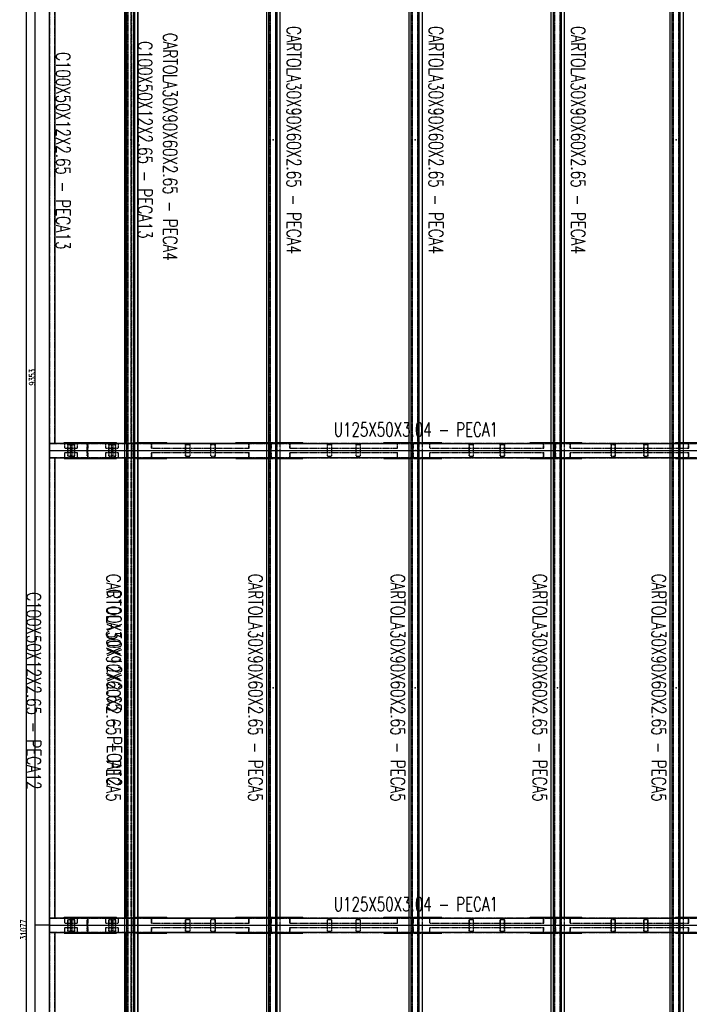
# Model space of a CAD drawing. Header units: feet. Extents: x -13577 to 173285, y -65833 to 34873.
# Tile 59 of 127: x 17960 to 23670, y 15581 to 23986. Entities that reach past the tile are written whole.
import ezdxf
from ezdxf.enums import TextEntityAlignment as Align

# ---------------------------------------------------------------- set-up
doc = ezdxf.new("R2010")
doc.units = ezdxf.units.FT
doc.header["$LTSCALE"] = 10
doc.header["$MEASUREMENT"] = 0
doc.linetypes.add('HIDDEN', pattern=[0.375, 0.25, -0.125])
doc.layers.get('0').update_dxf_attribs({"linetype": 'CONTINUOUS'})
for name, color, linetype in [('FORIR', 4, 'CONTINUOUS'), ('G', 3, 'CONTINUOUS'), ('TR', 6, 'HIDDEN'), ('TXT1', 7, 'CONTINUOUS')]:
    doc.layers.add(name, color=color, linetype=linetype)
doc.styles.add('1', font='romans.shx', dxfattribs={"width": 0.7, "height": 50})
doc.dimstyles.get("Standard").update_dxf_attribs({"dimtxt": 50, "dimasz": 1, "dimexe": 1, "dimexo": 1, "dimgap": 1, "dimtad": 1, "dimdec": 0, "dimdsep": 46, "dimtxsty": '1', "dimblk": 'ARCHTICK', "dimcen": 3, "dimclrd": 1, "dimclre": 1, "dimclrt": 3, "dimadec": 0, "dimazin": 0, "dimtfac": 1, "dimtdec": 0, "dimtix": 1, "dimtmove": 0, "dimatfit": 3, "dimfxl": 0, "dimtolj": 1, "dimarcsym": 0})

# ---------------------------------------------------------------- blocks, each defined once
blk = doc.blocks.new('3D_INFOM')
blk.add_point((0, 0))
at = {"layer": 'FORIR', "flags": 1}
for tag, p in [('MARK', (7.55, -4.31)), ('NUM_DIS', (7.55, -11.68)), ('NOT_PEZ', (45.73, -11.68)), ('QTA_PEZ', (7.55, -18.55)), ('TIP_PEZ', (45.73, -18.55)), ('TRA_PEZ', (7.55, -26.33)), ('COS_PEZ', (45.73, -26.33)), ('DES_PEZ', (7.55, -33.75))]:
    blk.add_attdef(tag, p, '', height=5, dxfattribs=at)
blk = doc.blocks.new('_ArchTick')
at = {"color": 0, "linetype": 'ByBlock', "const_width": 0.15}
blk.add_lwpolyline([(-0.5, -0.5), (0.5, 0.5)], dxfattribs=at)

msp = doc.modelspace()

# ---------------------------------------------------------------- linework, layer by layer
for p, q in [((18213.2, 20308.7), (18563.2, 20308.7)), ((18213.2, 20308.7), (18913.2, 20308.7)), ((18213.2, 20308.7), (18913.2, 20308.7)), ((18563.2, 20308.7), (18913.2, 20308.7)), ((18563.2, 20308.7), (18563.2, 20308.7)), ((18913.2, 20308.7), (20125.7, 20308.7)), ((18913.2, 20308.7), (23763.2, 20308.7)), ((18913.2, 20308.7), (23763.2, 20308.7)), ((20125.7, 20308.7), (21338.2, 20308.7)), ((20125.7, 20308.7), (20125.7, 20308.7)), ((21338.2, 20308.7), (22550.7, 20308.7)), ((21338.2, 20308.7), (21338.2, 20308.7)), ((22550.7, 20308.7), (23763.2, 20308.7)), ((22550.7, 20308.7), (22550.7, 20308.7)), ((18213.2, 16256.2), (18563.2, 16256.2)), ((18213.2, 16256.2), (18913.2, 16256.2)), ((18213.2, 16256.2), (18913.2, 16256.2)), ((18563.2, 16256.2), (18913.2, 16256.2)), ((18563.2, 16256.2), (18563.2, 16256.2)), ((18913.2, 16256.2), (20125.7, 16256.2)), ((18913.2, 16256.2), (23763.2, 16256.2)), ((18913.2, 16256.2), (23763.2, 16256.2)), ((20125.7, 16256.2), (21338.2, 16256.2)), ((20125.7, 16256.2), (20125.7, 16256.2)), ((21338.2, 16256.2), (22550.7, 16256.2)), ((21338.2, 16256.2), (21338.2, 16256.2)), ((22550.7, 16256.2), (23763.2, 16256.2)), ((22550.7, 16256.2), (22550.7, 16256.2))]:
    msp.add_line(p, q)
at = {"layer": 'G'}
for p, q in [((18213.2, 678.7), (18213.2, 31756.2)), ((18855.3, 741.2), (18855.3, 31693.7)), ((18873.4, 741.2), (18873.4, 31693.7)), ((18933.1, 741.2), (18933.1, 31693.7)), ((18941.8, 741.2), (18941.8, 31693.7)), ((18968.6, 741.2), (18968.6, 31693.7)), ((18968.9, 741.2), (18968.9, 31693.7)), ((20085.9, 741.2), (20085.9, 31693.7)), ((20145.6, 741.2), (20145.6, 31693.7)), ((21298.4, 741.2), (21298.4, 31693.7)), ((21358.1, 741.2), (21358.1, 31693.7)), ((22510.9, 741.2), (22510.9, 31693.7)), ((22570.6, 741.2), (22570.6, 31693.7)), ((23524.4, 20308.8), (23524.4, 31693.8)), ((23584.1, 20308.8), (23584.1, 31693.8)), ((18263.2, 20368.2), (18263.2, 25549.3)), ((20067.8, 20371.2), (20067.8, 25546.2)), ((20154.3, 20371.2), (20154.3, 25546.2)), ((20181.1, 20371.2), (20181.1, 25546.2)), ((20181.4, 20371.2), (20181.4, 25546.2)), ((21280.3, 20371.2), (21280.3, 25546.2)), ((21366.8, 20371.2), (21366.8, 25546.2)), ((21393.6, 20371.2), (21393.6, 25546.2)), ((21393.9, 20371.2), (21393.9, 25546.2)), ((22492.8, 20371.2), (22492.8, 25546.2)), ((22579.3, 20371.2), (22579.3, 25546.2)), ((22606.1, 20371.2), (22606.1, 25546.2)), ((22606.4, 20371.2), (22606.4, 25546.2)), ((23506.3, 20371.2), (23506.3, 25546.2)), ((23592.8, 20371.2), (23592.8, 25546.2)), ((23619.6, 20371.2), (23619.6, 25546.2)), ((23619.9, 20371.2), (23619.9, 25546.2)), ((18213.2, 20371.2), (18855.3, 20371.2)), ((18216.3, 20249.2), (18216.3, 20368.2)), ((18216.3, 20368.2), (18263.2, 20368.2)), ((18340.2, 20376.2), (18786.2, 20376.2)), ((18340.2, 20371.2), (18340.2, 20376.2)), ((18536.2, 20371.2), (18536.2, 20376.2)), ((18786.2, 20371.2), (18786.2, 20376.2)), ((18968.9, 20376.2), (19216, 20376.2)), ((18968.9, 20371.2), (20085.9, 20371.2)), ((19201.1, 20371.2), (19201.1, 20376.2)), ((19216, 20371.2), (19216, 20376.2)), ((19802.7, 20371.2), (19802.7, 20376.2)), ((19802.7, 20376.2), (20067.8, 20376.2)), ((20181.4, 20376.2), (20373.3, 20376.2)), ((20358.4, 20371.2), (20358.4, 20376.2)), ((20373.3, 20371.2), (20373.3, 20376.2)), ((21065.2, 20376.2), (21280.3, 20376.2)), ((21065.2, 20371.2), (21065.2, 20376.2)), ((21393.9, 20376.2), (21561, 20376.2)), ((21546.1, 20371.2), (21546.1, 20376.2)), ((21561, 20371.2), (21561, 20376.2)), ((22312.7, 20371.2), (22312.7, 20376.2)), ((22312.7, 20376.2), (22492.8, 20376.2)), ((22606.4, 20376.2), (22753.6, 20376.2)), ((22738.6, 20371.2), (22738.6, 20376.2)), ((22753.6, 20371.2), (22753.6, 20376.2)), ((23619.9, 20376.2), (23904.6, 20376.2)), ((18855.3, 20308.7), (18968.9, 20308.7)), ((20085.9, 20308.7), (20154.3, 20308.7)), ((21298.4, 20308.7), (21366.8, 20308.7)), ((22510.9, 20308.7), (22579.3, 20308.7)), ((23524.4, 20308.8), (23592.8, 20308.8)), ((23524.4, 741.3), (23524.4, 20308.8)), ((23584.1, 741.3), (23584.1, 20308.8)), ((18213.2, 20246.2), (18855.3, 20246.2)), ((18216.3, 20249.2), (18263.2, 20249.2)), ((18263.2, 16315.7), (18263.2, 20249.2)), ((18340.2, 20241.2), (18340.2, 20246.2)), ((18340.2, 20241.2), (18786.2, 20241.2)), ((18536.2, 20241.2), (18536.2, 20246.2)), ((18786.2, 20241.2), (18786.2, 20246.2)), ((18968.9, 20246.2), (20085.9, 20246.2)), ((18968.9, 20241.2), (19216, 20241.2)), ((19201.1, 20241.2), (19201.1, 20246.2)), ((19216, 20241.2), (19216, 20246.2)), ((19802.7, 20241.2), (19802.7, 20246.2)), ((19802.7, 20241.2), (20067.8, 20241.2)), ((20067.8, 16318.7), (20067.8, 20246.2)), ((20154.3, 16318.7), (20154.3, 20246.2)), ((20181.1, 16318.7), (20181.1, 20246.2)), ((20181.4, 16318.7), (20181.4, 20246.2)), ((20181.4, 20241.2), (20373.3, 20241.2)), ((20358.4, 20241.2), (20358.4, 20246.2)), ((20373.3, 20241.2), (20373.3, 20246.2)), ((21065.2, 20241.2), (21065.2, 20246.2)), ((21065.2, 20241.2), (21280.3, 20241.2)), ((21280.3, 16318.7), (21280.3, 20246.2)), ((21366.8, 16318.7), (21366.8, 20246.2)), ((21393.6, 16318.7), (21393.6, 20246.2)), ((21393.9, 16318.7), (21393.9, 20246.2)), ((21393.9, 20241.2), (21561, 20241.2)), ((21546.1, 20241.2), (21546.1, 20246.2)), ((21561, 20241.2), (21561, 20246.2)), ((22312.7, 20241.2), (22312.7, 20246.2)), ((22312.7, 20241.2), (22492.8, 20241.2)), ((22492.8, 16318.7), (22492.8, 20246.2)), ((22579.3, 16318.7), (22579.3, 20246.2)), ((22606.1, 16318.7), (22606.1, 20246.2)), ((22606.4, 16318.7), (22606.4, 20246.2)), ((22606.4, 20241.2), (22753.6, 20241.2)), ((22738.6, 20241.2), (22738.6, 20246.2)), ((22753.6, 20241.2), (22753.6, 20246.2)), ((23506.3, 16318.7), (23506.3, 20246.2)), ((23592.8, 16318.7), (23592.8, 20246.2)), ((23619.6, 16318.7), (23619.6, 20246.2)), ((23619.9, 16318.7), (23619.9, 20246.2)), ((23619.9, 20241.2), (23904.6, 20241.2)), ((18213.2, 16318.7), (18855.3, 16318.7)), ((18216.3, 16196.7), (18216.3, 16315.7)), ((18216.3, 16315.7), (18263.2, 16315.7)), ((18340.2, 16323.7), (18786.2, 16323.7)), ((18340.2, 16318.7), (18340.2, 16323.7)), ((18536.2, 16318.7), (18536.2, 16323.7)), ((18786.2, 16318.7), (18786.2, 16323.7)), ((18968.9, 16323.7), (19216, 16323.7)), ((18968.9, 16318.7), (20085.9, 16318.7)), ((19201.1, 16318.7), (19201.1, 16323.7)), ((19216, 16318.7), (19216, 16323.7)), ((19802.7, 16318.7), (19802.7, 16323.7)), ((19802.7, 16323.7), (20067.8, 16323.7)), ((20181.4, 16323.7), (20373.3, 16323.7)), ((20358.4, 16318.7), (20358.4, 16323.7)), ((20373.3, 16318.7), (20373.3, 16323.7)), ((21065.2, 16318.7), (21065.2, 16323.7)), ((21065.2, 16323.7), (21280.3, 16323.7)), ((21393.9, 16323.7), (21561, 16323.7)), ((21546.1, 16318.7), (21546.1, 16323.7)), ((21561, 16318.7), (21561, 16323.7)), ((22312.7, 16318.7), (22312.7, 16323.7)), ((22312.7, 16323.7), (22492.8, 16323.7)), ((22606.4, 16323.7), (22753.6, 16323.7)), ((22738.6, 16318.7), (22738.6, 16323.7)), ((22753.6, 16318.7), (22753.6, 16323.7)), ((23619.9, 16323.7), (23904.6, 16323.7)), ((18855.3, 16256.2), (18968.9, 16256.2)), ((20085.9, 16256.2), (20154.3, 16256.2)), ((21298.4, 16256.2), (21366.8, 16256.2)), ((22510.9, 16256.2), (22579.3, 16256.2)), ((23524.4, 16256.3), (23592.8, 16256.3)), ((18213.2, 16193.7), (18855.3, 16193.7)), ((18216.3, 16196.7), (18263.2, 16196.7)), ((18263.2, 12338.2), (18263.2, 16196.7)), ((18340.2, 16188.7), (18340.2, 16193.7)), ((18340.2, 16188.7), (18786.2, 16188.7)), ((18536.2, 16188.7), (18536.2, 16193.7)), ((18786.2, 16188.7), (18786.2, 16193.7)), ((18968.9, 16193.7), (20085.9, 16193.7)), ((18968.9, 16188.7), (19216, 16188.7)), ((19201.1, 16188.7), (19201.1, 16193.7)), ((19216, 16188.7), (19216, 16193.7)), ((19802.7, 16188.7), (19802.7, 16193.7)), ((19802.7, 16188.7), (20067.8, 16188.7)), ((20067.8, 12341.2), (20067.8, 16193.7)), ((20154.3, 12341.2), (20154.3, 16193.7)), ((20181.1, 12341.2), (20181.1, 16193.7)), ((20181.4, 12341.2), (20181.4, 16193.7)), ((20181.4, 16188.7), (20373.3, 16188.7)), ((20358.4, 16188.7), (20358.4, 16193.7)), ((20373.3, 16188.7), (20373.3, 16193.7)), ((21065.2, 16188.7), (21065.2, 16193.7)), ((21065.2, 16188.7), (21280.3, 16188.7)), ((21280.3, 12341.2), (21280.3, 16193.7)), ((21366.8, 12341.2), (21366.8, 16193.7)), ((21393.6, 12341.2), (21393.6, 16193.7)), ((21393.9, 12341.2), (21393.9, 16193.7)), ((21393.9, 16188.7), (21561, 16188.7)), ((21546.1, 16188.7), (21546.1, 16193.7)), ((21561, 16188.7), (21561, 16193.7)), ((22312.7, 16188.7), (22312.7, 16193.7)), ((22312.7, 16188.7), (22492.8, 16188.7)), ((22492.8, 12341.2), (22492.8, 16193.7)), ((22579.3, 12341.2), (22579.3, 16193.7)), ((22606.1, 12341.2), (22606.1, 16193.7)), ((22606.4, 12341.2), (22606.4, 16193.7)), ((22606.4, 16188.7), (22753.6, 16188.7)), ((22738.6, 16188.7), (22738.6, 16193.7)), ((22753.6, 16188.7), (22753.6, 16193.7)), ((23506.3, 12341.2), (23506.3, 16193.7)), ((23592.8, 12341.2), (23592.8, 16193.7)), ((23619.6, 12341.2), (23619.6, 16193.7)), ((23619.9, 12341.2), (23619.9, 16193.7)), ((23619.9, 16188.7), (23904.6, 16188.7))]:
    msp.add_line(p, q, dxfattribs=at)
at = {"layer": 'TR'}
for p, q in [((18855.6, 741.2), (18855.6, 31693.7)), ((18876.8, 741.2), (18876.8, 31693.7)), ((18882.1, 741.2), (18882.1, 31693.7)), ((18885.4, 741.2), (18885.4, 31693.7)), ((18913.2, 741.2), (18913.2, 31693.7)), ((18930.4, 741.2), (18930.4, 31693.7)), ((18939.1, 741.2), (18939.1, 31693.7)), ((20068.1, 741.2), (20068.1, 31693.7)), ((20089.3, 741.2), (20089.3, 31693.7)), ((20094.6, 741.2), (20094.6, 31693.7)), ((20097.9, 741.2), (20097.9, 31693.7)), ((20142.9, 741.2), (20142.9, 31693.7)), ((20151.6, 741.2), (20151.6, 31693.7)), ((21280.6, 741.2), (21280.6, 31693.7)), ((21301.8, 741.2), (21301.8, 31693.7)), ((21307.1, 741.2), (21307.1, 31693.7)), ((21310.4, 741.2), (21310.4, 31693.7)), ((21355.4, 741.2), (21355.4, 31693.7)), ((21364.1, 741.2), (21364.1, 31693.7)), ((22493.1, 741.2), (22493.1, 31693.7)), ((22514.3, 741.2), (22514.3, 31693.7)), ((22519.6, 741.2), (22519.6, 31693.7)), ((22522.9, 741.2), (22522.9, 31693.7)), ((22567.9, 741.2), (22567.9, 31693.7)), ((22576.6, 741.2), (22576.6, 31693.7)), ((23506.6, 20308.8), (23506.6, 31693.8)), ((23527.8, 20308.8), (23527.8, 31693.8)), ((23533.1, 20308.8), (23533.1, 31693.8)), ((23536.4, 20308.8), (23536.4, 31693.8)), ((23581.4, 20308.8), (23581.4, 31693.8)), ((23590.1, 20308.8), (23590.1, 31693.8)), ((18215.9, 20371.2), (18215.9, 25546.2)), ((18260.6, 20371.2), (18260.6, 25546.2)), ((18863.2, 20371.2), (18863.2, 25546.2)), ((18865.9, 20371.2), (18865.9, 25546.2)), ((18910.6, 20371.2), (18910.6, 25546.2)), ((18213.2, 20368.2), (18216.3, 20368.2)), ((18263.2, 20368.2), (23758.6, 20368.2)), ((18323.1, 20368), (18323.1, 20371.2)), ((18323.1, 20368), (18451.8, 20368)), ((18343.3, 20327.2), (18343.3, 20368)), ((18344.9, 20327.2), (18344.9, 20371.2)), ((18370.9, 20258.7), (18370.9, 20358.7)), ((18370.9, 20358.7), (18429.8, 20358.7)), ((18373.4, 20258.7), (18373.4, 20358.7)), ((18392.6, 20258.7), (18392.6, 20358.7)), ((18395.1, 20258.7), (18395.1, 20358.7)), ((18405.7, 20258.7), (18405.7, 20358.7)), ((18408.1, 20258.7), (18408.1, 20358.7)), ((18427.4, 20258.7), (18427.4, 20358.7)), ((18429.8, 20258.7), (18429.8, 20358.7)), ((18431.6, 20368), (18431.6, 20371.2)), ((18451.8, 20327.2), (18451.8, 20368)), ((18453.4, 20327.2), (18453.4, 20371.2)), ((18536.2, 20258.7), (18536.2, 20358.7)), ((18536.2, 20358.7), (18541.2, 20358.7)), ((18541.2, 20246.2), (18541.2, 20371.2)), ((18544.4, 20368), (18585.2, 20368)), ((18544.4, 20327.2), (18544.4, 20368)), ((18585.2, 20368), (18585.2, 20371.2)), ((18590.2, 20371.2), (18590.2, 20376.2)), ((18673.1, 20368), (18673.1, 20371.2)), ((18673.1, 20368), (18801.8, 20368)), ((18693.3, 20327.2), (18693.3, 20368)), ((18694.9, 20327.2), (18694.9, 20371.2)), ((18720.9, 20258.7), (18720.9, 20358.7)), ((18720.9, 20358.7), (18779.8, 20358.7)), ((18723.4, 20258.7), (18723.4, 20358.7)), ((18742.6, 20258.7), (18742.6, 20358.7)), ((18745.1, 20258.7), (18745.1, 20358.7)), ((18755.7, 20258.7), (18755.7, 20358.7)), ((18758.1, 20258.7), (18758.1, 20358.7)), ((18777.4, 20258.7), (18777.4, 20358.7)), ((18779.8, 20258.7), (18779.8, 20358.7)), ((18781.6, 20368), (18781.6, 20371.2)), ((18801.8, 20327.2), (18801.8, 20368)), ((18803.4, 20327.2), (18803.4, 20371.2)), ((18855.3, 20371.2), (18968.9, 20371.2)), ((18912.2, 20246.2), (18912.2, 20371.2)), ((18912.5, 20249.2), (18912.5, 20368.2)), ((18916.3, 20249.2), (18916.3, 20368.2)), ((18917.2, 20368.2), (18917.2, 20371.2)), ((18927.5, 20376.2), (18968.9, 20376.2)), ((18927.5, 20371.2), (18927.5, 20376.2)), ((18942.4, 20371.2), (18942.4, 20376.2)), ((18963.2, 20368.2), (18963.2, 20371.2)), ((19071.6, 20368), (19071.6, 20371.2)), ((19071.6, 20368), (19915.3, 20368)), ((19084.4, 20327.2), (19084.4, 20368)), ((19085.4, 20327.2), (19085.4, 20371.2)), ((19375, 20258.7), (19375, 20358.7)), ((19375, 20358.7), (19414.6, 20358.7)), ((19376.6, 20258.7), (19376.6, 20358.7)), ((19413, 20258.7), (19413, 20358.7)), ((19414.6, 20258.7), (19414.6, 20358.7)), ((19588.7, 20258.7), (19588.7, 20358.7)), ((19588.7, 20358.7), (19628.3, 20358.7)), ((19590.3, 20258.7), (19590.3, 20358.7)), ((19626.7, 20258.7), (19626.7, 20358.7)), ((19628.3, 20258.7), (19628.3, 20358.7)), ((19902.6, 20368), (19902.6, 20371.2)), ((19915.3, 20327.2), (19915.3, 20368)), ((19916.3, 20327.2), (19916.3, 20371.2)), ((20067.8, 20376.2), (20181.4, 20376.2)), ((20067.8, 20246.2), (20067.8, 20371.2)), ((20084.7, 20371.2), (20084.7, 20376.2)), ((20085.9, 20371.2), (23758.3, 20371.2)), ((20098.7, 20258.7), (20098.7, 20358.7)), ((20098.7, 20358.7), (20103.7, 20358.7)), ((20099.7, 20371.2), (20099.7, 20376.2)), ((20103.7, 20246.2), (20103.7, 20371.2)), ((20106.9, 20368), (20147.7, 20368)), ((20106.9, 20327.2), (20106.9, 20368)), ((20147.7, 20368), (20147.7, 20371.2)), ((20152.7, 20371.2), (20152.7, 20376.2)), ((20154.3, 20246.2), (20154.3, 20371.2)), ((20181.1, 20246.2), (20181.1, 20371.2)), ((20181.4, 20246.2), (20181.4, 20371.2)), ((20248.9, 20368), (20248.9, 20371.2)), ((20248.9, 20368), (21181.8, 20368)), ((20265, 20327.2), (20265, 20368)), ((20266.2, 20327.2), (20266.2, 20371.2)), ((20584.1, 20258.7), (20584.1, 20358.7)), ((20584.1, 20358.7), (20622.8, 20358.7)), ((20586.1, 20258.7), (20586.1, 20358.7)), ((20620.9, 20258.7), (20620.9, 20358.7)), ((20622.8, 20258.7), (20622.8, 20358.7)), ((20828.5, 20258.7), (20828.5, 20358.7)), ((20828.5, 20358.7), (20867.2, 20358.7)), ((20830.5, 20258.7), (20830.5, 20358.7)), ((20865.2, 20258.7), (20865.2, 20358.7)), ((20867.2, 20258.7), (20867.2, 20358.7)), ((21165.7, 20368), (21165.7, 20371.2)), ((21181.8, 20327.2), (21181.8, 20368)), ((21183.1, 20327.2), (21183.1, 20371.2)), ((21280.3, 20376.2), (21393.9, 20376.2)), ((21280.3, 20246.2), (21280.3, 20371.2)), ((21297.3, 20371.2), (21297.3, 20376.2)), ((21311.2, 20258.7), (21311.2, 20358.7)), ((21311.2, 20358.7), (21316.2, 20358.7)), ((21312.3, 20371.2), (21312.3, 20376.2)), ((21316.2, 20246.2), (21316.2, 20371.2)), ((21319.4, 20368), (21360.2, 20368)), ((21319.4, 20327.2), (21319.4, 20368)), ((21360.2, 20368), (21360.2, 20371.2)), ((21365.2, 20371.2), (21365.2, 20376.2)), ((21366.8, 20246.2), (21366.8, 20371.2)), ((21393.6, 20246.2), (21393.6, 20371.2)), ((21393.9, 20246.2), (21393.9, 20371.2)), ((21437.2, 20368), (21437.2, 20371.2)), ((21437.2, 20368), (22428.3, 20368)), ((21456.3, 20327.2), (21456.3, 20368)), ((21457.8, 20327.2), (21457.8, 20371.2)), ((21793.6, 20258.7), (21793.6, 20358.7)), ((21793.6, 20358.7), (21831.2, 20358.7)), ((21795.9, 20258.7), (21795.9, 20358.7)), ((21828.9, 20258.7), (21828.9, 20358.7)), ((21831.2, 20258.7), (21831.2, 20358.7)), ((22058.6, 20258.7), (22058.6, 20358.7)), ((22058.6, 20358.7), (22096.3, 20358.7)), ((22061, 20258.7), (22061, 20358.7)), ((22094, 20258.7), (22094, 20358.7)), ((22096.3, 20258.7), (22096.3, 20358.7)), ((22409.1, 20368), (22409.1, 20371.2)), ((22428.3, 20327.2), (22428.3, 20368)), ((22429.8, 20327.2), (22429.8, 20371.2)), ((22492.8, 20376.2), (22606.4, 20376.2)), ((22492.8, 20246.2), (22492.8, 20371.2)), ((22509.8, 20371.2), (22509.8, 20376.2)), ((22523.7, 20258.7), (22523.7, 20358.7)), ((22523.7, 20358.7), (22528.7, 20358.7)), ((22524.7, 20371.2), (22524.7, 20376.2)), ((22528.7, 20246.2), (22528.7, 20371.2)), ((22531.9, 20368), (22572.7, 20368)), ((22531.9, 20327.2), (22531.9, 20368)), ((22572.7, 20368), (22572.7, 20371.2)), ((22577.7, 20371.2), (22577.7, 20376.2)), ((22579.3, 20246.2), (22579.3, 20371.2)), ((22606.1, 20246.2), (22606.1, 20371.2)), ((22606.4, 20246.2), (22606.4, 20371.2)), ((22632.4, 20368), (22632.4, 20371.2)), ((22632.4, 20368), (23663.6, 20368)), ((22654.2, 20327.2), (22654.2, 20368)), ((22655.9, 20327.2), (22655.9, 20371.2)), ((23003.7, 20258.7), (23003.7, 20358.7)), ((23003.7, 20358.7), (23040.2, 20358.7)), ((23006.3, 20258.7), (23006.3, 20358.7)), ((23037.5, 20258.7), (23037.5, 20358.7)), ((23040.2, 20258.7), (23040.2, 20358.7)), ((23283.7, 20258.7), (23283.7, 20358.7)), ((23283.7, 20358.7), (23320.2, 20358.7)), ((23286.4, 20258.7), (23286.4, 20358.7)), ((23317.6, 20258.7), (23317.6, 20358.7)), ((23320.2, 20258.7), (23320.2, 20358.7)), ((23506.3, 20308.8), (23506.3, 20371.2)), ((23552.3, 20371.2), (23552.3, 20376.2)), ((23552.3, 20376.2), (23619.9, 20376.2)), ((23592.8, 20308.8), (23592.8, 20371.2)), ((23611, 20371.2), (23611, 20376.2)), ((23614, 20371.2), (23614, 20376.2)), ((23619.6, 20308.8), (23619.6, 20371.2)), ((23619.9, 20308.8), (23619.9, 20371.2)), ((23641.9, 20368), (23641.9, 20371.2)), ((23663.6, 20327.2), (23663.6, 20368)), ((23665.3, 20327.2), (23665.3, 20371.2)), ((18343.3, 20327.2), (18453.4, 20327.2)), ((18343.3, 20249.4), (18343.3, 20290.2)), ((18343.3, 20290.2), (18453.4, 20290.2)), ((18344.9, 20246.2), (18344.9, 20290.2)), ((18370.9, 20258.7), (18429.8, 20258.7)), ((18451.8, 20249.4), (18451.8, 20290.2)), ((18453.4, 20246.2), (18453.4, 20290.2)), ((18536.2, 20258.7), (18541.2, 20258.7)), ((18541.2, 20327.2), (18544.4, 20327.2)), ((18541.2, 20290.2), (18544.4, 20290.2)), ((18544.4, 20249.4), (18544.4, 20290.2)), ((18693.3, 20327.2), (18803.4, 20327.2)), ((18693.3, 20290.2), (18803.4, 20290.2)), ((18693.3, 20249.4), (18693.3, 20290.2)), ((18694.9, 20246.2), (18694.9, 20290.2)), ((18720.9, 20258.7), (18779.8, 20258.7)), ((18801.8, 20249.4), (18801.8, 20290.2)), ((18803.4, 20246.2), (18803.4, 20290.2)), ((19084.4, 20327.2), (19916.3, 20327.2)), ((19084.4, 20249.4), (19084.4, 20290.2)), ((19084.4, 20290.2), (19916.3, 20290.2)), ((19085.4, 20246.2), (19085.4, 20290.2)), ((19375, 20258.7), (19414.6, 20258.7)), ((19588.7, 20258.7), (19628.3, 20258.7)), ((19915.3, 20249.4), (19915.3, 20290.2)), ((19916.3, 20246.2), (19916.3, 20290.2)), ((20067.8, 20308.7), (20085.9, 20308.7)), ((20098.7, 20258.7), (20103.7, 20258.7)), ((20103.7, 20327.2), (20106.9, 20327.2)), ((20103.7, 20290.2), (20106.9, 20290.2)), ((20106.9, 20249.4), (20106.9, 20290.2)), ((20154.3, 20308.7), (20181.4, 20308.7)), ((20265, 20327.2), (21183.1, 20327.2)), ((20265, 20290.2), (21183.1, 20290.2)), ((20265, 20249.4), (20265, 20290.2)), ((20266.2, 20246.2), (20266.2, 20290.2)), ((20584.1, 20258.7), (20622.8, 20258.7)), ((20828.5, 20258.7), (20867.2, 20258.7)), ((21181.8, 20249.4), (21181.8, 20290.2)), ((21183.1, 20246.2), (21183.1, 20290.2)), ((21280.3, 20308.7), (21298.4, 20308.7)), ((21311.2, 20258.7), (21316.2, 20258.7)), ((21316.2, 20327.2), (21319.4, 20327.2)), ((21316.2, 20290.2), (21319.4, 20290.2)), ((21319.4, 20249.4), (21319.4, 20290.2)), ((21366.8, 20308.7), (21393.9, 20308.7)), ((21456.3, 20327.2), (22429.8, 20327.2)), ((21456.3, 20290.2), (22429.8, 20290.2)), ((21456.3, 20249.4), (21456.3, 20290.2)), ((21457.8, 20246.2), (21457.8, 20290.2)), ((21793.6, 20258.7), (21831.2, 20258.7)), ((22058.6, 20258.7), (22096.3, 20258.7)), ((22428.3, 20249.4), (22428.3, 20290.2)), ((22429.8, 20246.2), (22429.8, 20290.2)), ((22492.8, 20308.7), (22510.9, 20308.7)), ((22523.7, 20258.7), (22528.7, 20258.7)), ((22528.7, 20327.2), (22531.9, 20327.2)), ((22528.7, 20290.2), (22531.9, 20290.2)), ((22531.9, 20249.4), (22531.9, 20290.2)), ((22579.3, 20308.7), (22606.4, 20308.7)), ((22654.2, 20327.2), (23665.3, 20327.2)), ((22654.2, 20290.2), (23665.3, 20290.2)), ((22654.2, 20249.4), (22654.2, 20290.2)), ((22655.9, 20246.2), (22655.9, 20290.2)), ((23003.7, 20258.7), (23040.2, 20258.7)), ((23283.7, 20258.7), (23320.2, 20258.7)), ((23506.3, 20308.8), (23524.4, 20308.8)), ((23506.3, 20246.2), (23506.3, 20308.8)), ((23506.6, 741.3), (23506.6, 20308.8)), ((23527.8, 741.3), (23527.8, 20308.8)), ((23533.1, 741.3), (23533.1, 20308.8)), ((23536.4, 741.3), (23536.4, 20308.8)), ((23581.4, 741.3), (23581.4, 20308.8)), ((23590.1, 741.3), (23590.1, 20308.8)), ((23592.8, 20308.8), (23619.9, 20308.8)), ((23592.8, 20246.2), (23592.8, 20308.8)), ((23619.6, 20246.2), (23619.6, 20308.8)), ((23619.9, 20246.2), (23619.9, 20308.8)), ((23663.6, 20249.4), (23663.6, 20290.2)), ((23665.3, 20246.2), (23665.3, 20290.2)), ((18213.2, 20249.2), (18216.3, 20249.2)), ((18215.9, 16318.7), (18215.9, 20246.2)), ((18260.6, 16318.7), (18260.6, 20246.2)), ((18263.2, 20249.2), (23758.6, 20249.2)), ((18323.1, 20249.4), (18451.8, 20249.4)), ((18323.1, 20246.2), (18323.1, 20249.4)), ((18431.6, 20246.2), (18431.6, 20249.4)), ((18544.4, 20249.4), (18585.2, 20249.4)), ((18585.2, 20246.2), (18585.2, 20249.4)), ((18590.2, 20241.2), (18590.2, 20246.2)), ((18673.1, 20249.4), (18801.8, 20249.4)), ((18673.1, 20246.2), (18673.1, 20249.4)), ((18781.6, 20246.2), (18781.6, 20249.4)), ((18855.3, 20246.2), (18968.9, 20246.2)), ((18863.2, 16318.7), (18863.2, 20246.2)), ((18865.9, 16318.7), (18865.9, 20246.2)), ((18910.6, 16318.7), (18910.6, 20246.2)), ((18917.2, 20246.2), (18917.2, 20249.2)), ((18927.5, 20241.2), (18927.5, 20246.2)), ((18927.5, 20241.2), (18968.9, 20241.2)), ((18942.4, 20241.2), (18942.4, 20246.2)), ((18963.2, 20246.2), (18963.2, 20249.2)), ((19071.6, 20246.2), (19071.6, 20249.4)), ((19071.6, 20249.4), (19915.3, 20249.4)), ((19902.6, 20246.2), (19902.6, 20249.4)), ((20067.8, 20241.2), (20181.4, 20241.2)), ((20084.7, 20241.2), (20084.7, 20246.2)), ((20085.9, 20246.2), (23758.3, 20246.2)), ((20099.7, 20241.2), (20099.7, 20246.2)), ((20106.9, 20249.4), (20147.7, 20249.4)), ((20147.7, 20246.2), (20147.7, 20249.4)), ((20152.7, 20241.2), (20152.7, 20246.2)), ((20248.9, 20246.2), (20248.9, 20249.4)), ((20248.9, 20249.4), (21181.8, 20249.4)), ((21165.7, 20246.2), (21165.7, 20249.4)), ((21280.3, 20241.2), (21393.9, 20241.2)), ((21297.3, 20241.2), (21297.3, 20246.2)), ((21312.3, 20241.2), (21312.3, 20246.2)), ((21319.4, 20249.4), (21360.2, 20249.4)), ((21360.2, 20246.2), (21360.2, 20249.4)), ((21365.2, 20241.2), (21365.2, 20246.2)), ((21437.2, 20249.4), (22428.3, 20249.4)), ((21437.2, 20246.2), (21437.2, 20249.4)), ((22409.1, 20246.2), (22409.1, 20249.4)), ((22492.8, 20241.2), (22606.4, 20241.2)), ((22509.8, 20241.2), (22509.8, 20246.2)), ((22524.7, 20241.2), (22524.7, 20246.2)), ((22531.9, 20249.4), (22572.7, 20249.4)), ((22572.7, 20246.2), (22572.7, 20249.4)), ((22577.7, 20241.2), (22577.7, 20246.2)), ((22632.4, 20249.4), (23663.6, 20249.4)), ((22632.4, 20246.2), (22632.4, 20249.4)), ((23552.3, 20241.2), (23552.3, 20246.2)), ((23552.3, 20241.2), (23619.9, 20241.2)), ((23611, 20241.2), (23611, 20246.2)), ((23614, 20241.2), (23614, 20246.2)), ((23641.9, 20246.2), (23641.9, 20249.4)), ((18213.2, 16315.7), (18216.3, 16315.7)), ((18263.2, 16315.7), (23758.6, 16315.7)), ((18323.1, 16315.5), (18323.1, 16318.7)), ((18323.1, 16315.5), (18451.8, 16315.5)), ((18343.3, 16274.7), (18343.3, 16315.5)), ((18344.9, 16274.7), (18344.9, 16318.7)), ((18370.9, 16206.2), (18370.9, 16306.2)), ((18370.9, 16306.2), (18429.8, 16306.2)), ((18373.4, 16206.2), (18373.4, 16306.2)), ((18392.6, 16206.2), (18392.6, 16306.2)), ((18395.1, 16206.2), (18395.1, 16306.2)), ((18405.7, 16206.2), (18405.7, 16306.2)), ((18408.1, 16206.2), (18408.1, 16306.2)), ((18427.4, 16206.2), (18427.4, 16306.2)), ((18429.8, 16206.2), (18429.8, 16306.2)), ((18431.6, 16315.5), (18431.6, 16318.7)), ((18451.8, 16274.7), (18451.8, 16315.5)), ((18453.4, 16274.7), (18453.4, 16318.7)), ((18536.2, 16206.2), (18536.2, 16306.2)), ((18536.2, 16306.2), (18541.2, 16306.2)), ((18541.2, 16193.7), (18541.2, 16318.7)), ((18544.4, 16315.5), (18585.2, 16315.5)), ((18544.4, 16274.7), (18544.4, 16315.5)), ((18585.2, 16315.5), (18585.2, 16318.7)), ((18590.2, 16318.7), (18590.2, 16323.7)), ((18673.1, 16315.5), (18673.1, 16318.7)), ((18673.1, 16315.5), (18801.8, 16315.5)), ((18693.3, 16274.7), (18693.3, 16315.5)), ((18694.9, 16274.7), (18694.9, 16318.7)), ((18720.9, 16306.2), (18779.8, 16306.2)), ((18720.9, 16206.2), (18720.9, 16306.2)), ((18723.4, 16206.2), (18723.4, 16306.2)), ((18742.6, 16206.2), (18742.6, 16306.2)), ((18745.1, 16206.2), (18745.1, 16306.2)), ((18755.7, 16206.2), (18755.7, 16306.2)), ((18758.1, 16206.2), (18758.1, 16306.2)), ((18777.4, 16206.2), (18777.4, 16306.2)), ((18779.8, 16206.2), (18779.8, 16306.2)), ((18781.6, 16315.5), (18781.6, 16318.7)), ((18801.8, 16274.7), (18801.8, 16315.5)), ((18803.4, 16274.7), (18803.4, 16318.7)), ((18855.3, 16318.7), (18968.9, 16318.7)), ((18912.2, 16256.2), (18912.2, 16318.7)), ((18912.5, 16196.7), (18912.5, 16315.7)), ((18916.3, 16196.7), (18916.3, 16315.7)), ((18917.2, 16315.7), (18917.2, 16318.7)), ((18927.5, 16318.7), (18927.5, 16323.7)), ((18927.5, 16323.7), (18968.9, 16323.7)), ((18942.4, 16318.7), (18942.4, 16323.7)), ((18963.2, 16315.7), (18963.2, 16318.7)), ((19071.6, 16315.5), (19071.6, 16318.7)), ((19071.6, 16315.5), (19915.3, 16315.5)), ((19084.4, 16274.7), (19084.4, 16315.5)), ((19085.4, 16274.7), (19085.4, 16318.7)), ((19375, 16206.2), (19375, 16306.2)), ((19375, 16306.2), (19414.6, 16306.2)), ((19376.6, 16206.2), (19376.6, 16306.2)), ((19413, 16206.2), (19413, 16306.2)), ((19414.6, 16206.2), (19414.6, 16306.2)), ((19588.7, 16206.2), (19588.7, 16306.2)), ((19588.7, 16306.2), (19628.3, 16306.2)), ((19590.3, 16206.2), (19590.3, 16306.2)), ((19626.7, 16206.2), (19626.7, 16306.2)), ((19628.3, 16206.2), (19628.3, 16306.2)), ((19902.6, 16315.5), (19902.6, 16318.7)), ((19915.3, 16274.7), (19915.3, 16315.5)), ((19916.3, 16274.7), (19916.3, 16318.7)), ((20067.8, 16323.7), (20181.4, 16323.7)), ((20067.8, 16193.7), (20067.8, 16318.7)), ((20084.7, 16318.7), (20084.7, 16323.7)), ((20085.9, 16318.7), (23758.3, 16318.7)), ((20098.7, 16206.2), (20098.7, 16306.2)), ((20098.7, 16306.2), (20103.7, 16306.2)), ((20099.7, 16318.7), (20099.7, 16323.7)), ((20103.7, 16193.7), (20103.7, 16318.7)), ((20106.9, 16274.7), (20106.9, 16315.5)), ((20106.9, 16315.5), (20147.7, 16315.5)), ((20147.7, 16315.5), (20147.7, 16318.7)), ((20152.7, 16318.7), (20152.7, 16323.7)), ((20154.3, 16193.7), (20154.3, 16318.7)), ((20181.1, 16193.7), (20181.1, 16318.7)), ((20181.4, 16193.7), (20181.4, 16318.7)), ((20248.9, 16315.5), (20248.9, 16318.7)), ((20248.9, 16315.5), (21181.8, 16315.5)), ((20265, 16274.7), (20265, 16315.5)), ((20266.2, 16274.7), (20266.2, 16318.7)), ((20584.1, 16206.2), (20584.1, 16306.2)), ((20584.1, 16306.2), (20622.8, 16306.2)), ((20586.1, 16206.2), (20586.1, 16306.2)), ((20620.9, 16206.2), (20620.9, 16306.2)), ((20622.8, 16206.2), (20622.8, 16306.2)), ((20828.5, 16206.2), (20828.5, 16306.2)), ((20828.5, 16306.2), (20867.2, 16306.2)), ((20830.5, 16206.2), (20830.5, 16306.2)), ((20865.2, 16206.2), (20865.2, 16306.2)), ((20867.2, 16206.2), (20867.2, 16306.2)), ((21165.7, 16315.5), (21165.7, 16318.7)), ((21181.8, 16274.7), (21181.8, 16315.5)), ((21183.1, 16274.7), (21183.1, 16318.7)), ((21280.3, 16323.7), (21393.9, 16323.7)), ((21280.3, 16193.7), (21280.3, 16318.7)), ((21297.3, 16318.7), (21297.3, 16323.7)), ((21311.2, 16206.2), (21311.2, 16306.2)), ((21311.2, 16306.2), (21316.2, 16306.2)), ((21312.3, 16318.7), (21312.3, 16323.7)), ((21316.2, 16193.7), (21316.2, 16318.7)), ((21319.4, 16274.7), (21319.4, 16315.5)), ((21319.4, 16315.5), (21360.2, 16315.5)), ((21360.2, 16315.5), (21360.2, 16318.7)), ((21365.2, 16318.7), (21365.2, 16323.7)), ((21366.8, 16193.7), (21366.8, 16318.7)), ((21393.6, 16193.7), (21393.6, 16318.7)), ((21393.9, 16193.7), (21393.9, 16318.7)), ((21437.2, 16315.5), (21437.2, 16318.7)), ((21437.2, 16315.5), (22428.3, 16315.5)), ((21456.3, 16274.7), (21456.3, 16315.5)), ((21457.8, 16274.7), (21457.8, 16318.7)), ((21793.6, 16206.2), (21793.6, 16306.2)), ((21793.6, 16306.2), (21831.2, 16306.2)), ((21795.9, 16206.2), (21795.9, 16306.2)), ((21828.9, 16206.2), (21828.9, 16306.2)), ((21831.2, 16206.2), (21831.2, 16306.2)), ((22058.6, 16206.2), (22058.6, 16306.2)), ((22058.6, 16306.2), (22096.3, 16306.2)), ((22061, 16206.2), (22061, 16306.2)), ((22094, 16206.2), (22094, 16306.2)), ((22096.3, 16206.2), (22096.3, 16306.2)), ((22409.1, 16315.5), (22409.1, 16318.7)), ((22428.3, 16274.7), (22428.3, 16315.5)), ((22429.8, 16274.7), (22429.8, 16318.7)), ((22492.8, 16323.7), (22606.4, 16323.7)), ((22492.8, 16193.7), (22492.8, 16318.7)), ((22509.8, 16318.7), (22509.8, 16323.7)), ((22523.7, 16206.2), (22523.7, 16306.2)), ((22523.7, 16306.2), (22528.7, 16306.2)), ((22524.7, 16318.7), (22524.7, 16323.7)), ((22528.7, 16193.7), (22528.7, 16318.7)), ((22531.9, 16315.5), (22572.7, 16315.5)), ((22531.9, 16274.7), (22531.9, 16315.5)), ((22572.7, 16315.5), (22572.7, 16318.7)), ((22577.7, 16318.7), (22577.7, 16323.7)), ((22579.3, 16193.7), (22579.3, 16318.7)), ((22606.1, 16193.7), (22606.1, 16318.7)), ((22606.4, 16193.7), (22606.4, 16318.7)), ((22632.4, 16315.5), (22632.4, 16318.7)), ((22632.4, 16315.5), (23663.6, 16315.5)), ((22654.2, 16274.7), (22654.2, 16315.5)), ((22655.9, 16274.7), (22655.9, 16318.7)), ((23003.7, 16206.2), (23003.7, 16306.2)), ((23003.7, 16306.2), (23040.2, 16306.2)), ((23006.3, 16206.2), (23006.3, 16306.2)), ((23037.5, 16206.2), (23037.5, 16306.2)), ((23040.2, 16206.2), (23040.2, 16306.2)), ((23283.7, 16206.2), (23283.7, 16306.2)), ((23283.7, 16306.2), (23320.2, 16306.2)), ((23286.4, 16206.2), (23286.4, 16306.2)), ((23317.6, 16206.2), (23317.6, 16306.2)), ((23320.2, 16206.2), (23320.2, 16306.2)), ((23506.3, 16193.7), (23506.3, 16318.7)), ((23552.3, 16318.7), (23552.3, 16323.7)), ((23552.3, 16323.7), (23619.9, 16323.7)), ((23592.8, 16193.7), (23592.8, 16318.7)), ((23611, 16318.7), (23611, 16323.7)), ((23614, 16318.7), (23614, 16323.7)), ((23619.6, 16193.7), (23619.6, 16318.7)), ((23619.9, 16193.7), (23619.9, 16318.7)), ((23641.9, 16315.5), (23641.9, 16318.7)), ((23663.6, 16274.7), (23663.6, 16315.5)), ((23665.3, 16274.7), (23665.3, 16318.7)), ((18343.3, 16274.7), (18453.4, 16274.7)), ((18343.3, 16237.7), (18453.4, 16237.7)), ((18343.3, 16196.9), (18343.3, 16237.7)), ((18344.9, 16193.7), (18344.9, 16237.7)), ((18451.8, 16196.9), (18451.8, 16237.7)), ((18453.4, 16193.7), (18453.4, 16237.7)), ((18541.2, 16274.7), (18544.4, 16274.7)), ((18541.2, 16237.7), (18544.4, 16237.7)), ((18544.4, 16196.9), (18544.4, 16237.7)), ((18693.3, 16274.7), (18803.4, 16274.7)), ((18693.3, 16237.7), (18803.4, 16237.7)), ((18693.3, 16196.9), (18693.3, 16237.7)), ((18694.9, 16193.7), (18694.9, 16237.7)), ((18801.8, 16196.9), (18801.8, 16237.7)), ((18803.4, 16193.7), (18803.4, 16237.7)), ((18912.2, 16193.7), (18912.2, 16256.2)), ((19084.4, 16274.7), (19916.3, 16274.7)), ((19084.4, 16237.7), (19916.3, 16237.7)), ((19084.4, 16196.9), (19084.4, 16237.7)), ((19085.4, 16193.7), (19085.4, 16237.7)), ((19915.3, 16196.9), (19915.3, 16237.7)), ((19916.3, 16193.7), (19916.3, 16237.7)), ((20067.8, 16256.2), (20085.9, 16256.2)), ((20103.7, 16274.7), (20106.9, 16274.7)), ((20103.7, 16237.7), (20106.9, 16237.7)), ((20106.9, 16196.9), (20106.9, 16237.7)), ((20154.3, 16256.2), (20181.4, 16256.2)), ((20265, 16274.7), (21183.1, 16274.7)), ((20265, 16237.7), (21183.1, 16237.7)), ((20265, 16196.9), (20265, 16237.7)), ((20266.2, 16193.7), (20266.2, 16237.7)), ((21181.8, 16196.9), (21181.8, 16237.7)), ((21183.1, 16193.7), (21183.1, 16237.7)), ((21280.3, 16256.2), (21298.4, 16256.2)), ((21316.2, 16274.7), (21319.4, 16274.7)), ((21316.2, 16237.7), (21319.4, 16237.7)), ((21319.4, 16196.9), (21319.4, 16237.7)), ((21366.8, 16256.2), (21393.9, 16256.2)), ((21456.3, 16274.7), (22429.8, 16274.7)), ((21456.3, 16237.7), (22429.8, 16237.7)), ((21456.3, 16196.9), (21456.3, 16237.7)), ((21457.8, 16193.7), (21457.8, 16237.7)), ((22428.3, 16196.9), (22428.3, 16237.7)), ((22429.8, 16193.7), (22429.8, 16237.7)), ((22492.8, 16256.2), (22510.9, 16256.2)), ((22528.7, 16274.7), (22531.9, 16274.7)), ((22528.7, 16237.7), (22531.9, 16237.7)), ((22531.9, 16196.9), (22531.9, 16237.7)), ((22579.3, 16256.2), (22606.4, 16256.2)), ((22654.2, 16274.7), (23665.3, 16274.7)), ((22654.2, 16237.7), (23665.3, 16237.7)), ((22654.2, 16196.9), (22654.2, 16237.7)), ((22655.9, 16193.7), (22655.9, 16237.7)), ((23506.3, 16256.3), (23524.4, 16256.3)), ((23592.8, 16256.3), (23619.9, 16256.3)), ((23663.6, 16196.9), (23663.6, 16237.7)), ((23665.3, 16193.7), (23665.3, 16237.7)), ((18213.2, 16196.7), (18216.3, 16196.7)), ((18215.9, 12341.2), (18215.9, 16193.7)), ((18260.6, 12341.2), (18260.6, 16193.7)), ((18263.2, 16196.7), (23758.6, 16196.7)), ((18323.1, 16193.7), (18323.1, 16196.9)), ((18323.1, 16196.9), (18451.8, 16196.9)), ((18370.9, 16206.2), (18429.8, 16206.2)), ((18431.6, 16193.7), (18431.6, 16196.9)), ((18536.2, 16206.2), (18541.2, 16206.2)), ((18544.4, 16196.9), (18585.2, 16196.9)), ((18585.2, 16193.7), (18585.2, 16196.9)), ((18590.2, 16188.7), (18590.2, 16193.7)), ((18673.1, 16193.7), (18673.1, 16196.9)), ((18673.1, 16196.9), (18801.8, 16196.9)), ((18720.9, 16206.2), (18779.8, 16206.2)), ((18781.6, 16193.7), (18781.6, 16196.9)), ((18855.3, 16193.7), (18968.9, 16193.7)), ((18863.2, 12341.2), (18863.2, 16193.7)), ((18865.9, 12341.2), (18865.9, 16193.7)), ((18910.6, 12341.2), (18910.6, 16193.7)), ((18917.2, 16193.7), (18917.2, 16196.7)), ((18927.5, 16188.7), (18927.5, 16193.7)), ((18927.5, 16188.7), (18968.9, 16188.7)), ((18942.4, 16188.7), (18942.4, 16193.7)), ((18963.2, 16193.7), (18963.2, 16196.7)), ((19071.6, 16193.7), (19071.6, 16196.9)), ((19071.6, 16196.9), (19915.3, 16196.9)), ((19375, 16206.2), (19414.6, 16206.2)), ((19588.7, 16206.2), (19628.3, 16206.2)), ((19902.6, 16193.7), (19902.6, 16196.9)), ((20067.8, 16188.7), (20181.4, 16188.7)), ((20084.7, 16188.7), (20084.7, 16193.7)), ((20085.9, 16193.7), (23758.3, 16193.7)), ((20098.7, 16206.2), (20103.7, 16206.2)), ((20099.7, 16188.7), (20099.7, 16193.7)), ((20106.9, 16196.9), (20147.7, 16196.9)), ((20147.7, 16193.7), (20147.7, 16196.9)), ((20152.7, 16188.7), (20152.7, 16193.7)), ((20248.9, 16193.7), (20248.9, 16196.9)), ((20248.9, 16196.9), (21181.8, 16196.9)), ((20584.1, 16206.2), (20622.8, 16206.2)), ((20828.5, 16206.2), (20867.2, 16206.2)), ((21165.7, 16193.7), (21165.7, 16196.9)), ((21280.3, 16188.7), (21393.9, 16188.7)), ((21297.3, 16188.7), (21297.3, 16193.7)), ((21311.2, 16206.2), (21316.2, 16206.2)), ((21312.3, 16188.7), (21312.3, 16193.7)), ((21319.4, 16196.9), (21360.2, 16196.9)), ((21360.2, 16193.7), (21360.2, 16196.9)), ((21365.2, 16188.7), (21365.2, 16193.7)), ((21437.2, 16193.7), (21437.2, 16196.9)), ((21437.2, 16196.9), (22428.3, 16196.9)), ((21793.6, 16206.2), (21831.2, 16206.2)), ((22058.6, 16206.2), (22096.3, 16206.2)), ((22409.1, 16193.7), (22409.1, 16196.9)), ((22492.8, 16188.7), (22606.4, 16188.7)), ((22509.8, 16188.7), (22509.8, 16193.7)), ((22523.7, 16206.2), (22528.7, 16206.2)), ((22524.7, 16188.7), (22524.7, 16193.7)), ((22531.9, 16196.9), (22572.7, 16196.9)), ((22572.7, 16193.7), (22572.7, 16196.9)), ((22577.7, 16188.7), (22577.7, 16193.7)), ((22632.4, 16193.7), (22632.4, 16196.9)), ((22632.4, 16196.9), (23663.6, 16196.9)), ((23003.7, 16206.2), (23040.2, 16206.2)), ((23283.7, 16206.2), (23320.2, 16206.2)), ((23552.3, 16188.7), (23552.3, 16193.7)), ((23552.3, 16188.7), (23619.9, 16188.7)), ((23611, 16188.7), (23611, 16193.7)), ((23614, 16188.7), (23614, 16193.7)), ((23641.9, 16193.7), (23641.9, 16196.9))]:
    msp.add_line(p, q, dxfattribs=at)

# ---------------------------------------------------------------- block references
at = {"xscale": 10, "yscale": 10, "zscale": 10}
for p in [(18214.6, 22958.7), (21338.2, 20308.7), (18214.6, 18282.5), (21338.2, 16256.2)]:
    msp.add_blockref('3D_INFOM', p, dxfattribs=at)
at = {"layer": 'TXT1', "color": 7, "xscale": 10, "yscale": 10, "zscale": 10}
for p in [(18864.6, 22958.7), (18907.8, 22958.7), (20120.3, 22958.7), (21332.8, 22958.7), (22545.3, 22958.7), (23558.8, 22958.8), (18864.6, 18282.5), (18907.8, 18282.5), (20120.3, 18282.5), (21332.8, 18282.5), (22545.3, 18282.5), (23558.8, 18282.5)]:
    msp.add_blockref('3D_INFOM', p, dxfattribs=at)

# ---------------------------------------------------------------- texts
at = {"layer": 'TXT1', "color": 7, "style": '1', "width": 0.7}
for s, p in [('CARTOLA30X90X60X2.65 - PECA4', (20201.4, 22958.7)), ('CARTOLA30X90X60X2.65 - PECA4', (21413.9, 22958.7)), ('CARTOLA30X90X60X2.65 - PECA4', (22626.4, 22958.7)), ('CARTOLA30X90X60X2.65 - PECA4', (19146.7, 22900.1)), ('C100X50X12X2.65 - PECA13', (18933.2, 22958.7)), ('C100X50X12X2.65 - PECA13', (18234.6, 22866)), ('CARTOLA30X90X60X2.65 - PECA5', (18663, 18282.5)), ('CARTOLA30X90X60X2.65 - PECA5', (19875.5, 18282.5)), ('CARTOLA30X90X60X2.65 - PECA5', (21088, 18282.5)), ('CARTOLA30X90X60X2.65 - PECA5', (22300.5, 18282.5)), ('CARTOLA30X90X60X2.65 - PECA5', (23314, 18282.5)), ('C100X50X12X2.65 - PECA12', (18671, 18282.5)), ('C100X50X12X2.65 - PECA12', (17983.9, 18255.4))]:
    msp.add_text(s, height=120, rotation=270, dxfattribs=at).set_placement(p, align=Align.BOTTOM_CENTER)
for p in [(21338.2, 20391.2), (21338.2, 16338.7)]:
    msp.add_text('U125X50X3.04 - PECA1', height=120, dxfattribs=at).set_placement(p, align=Align.BOTTOM_CENTER)

# ---------------------------------------------------------------- dimensions: what is measured, and where the dimension line sits
at = {"layer": 'TXT1'}
for base, p1, p2, override in [((18018.6758, 31756.186), (18213.2363, 678.6888), (18213.2363, 31756.186), {"dimtxt": 3}), ((18091.7796, 25608.7139), (18216.2763, 16256.2048), (18216.2763, 25608.7139), {"dimtxt": 3, "dimtmove": 1}), ((18091.7796, 16256.2048), (18213.2363, 12278.7006), (18216.2763, 16256.2048), {"dimtxt": 3, "dimtmove": 1})]:
    msp.add_linear_dim(base=base, p1=p1, p2=p2, angle=90, dimstyle='Standard', override=override, dxfattribs=at).render()

doc.saveas('drawing.dxf')
